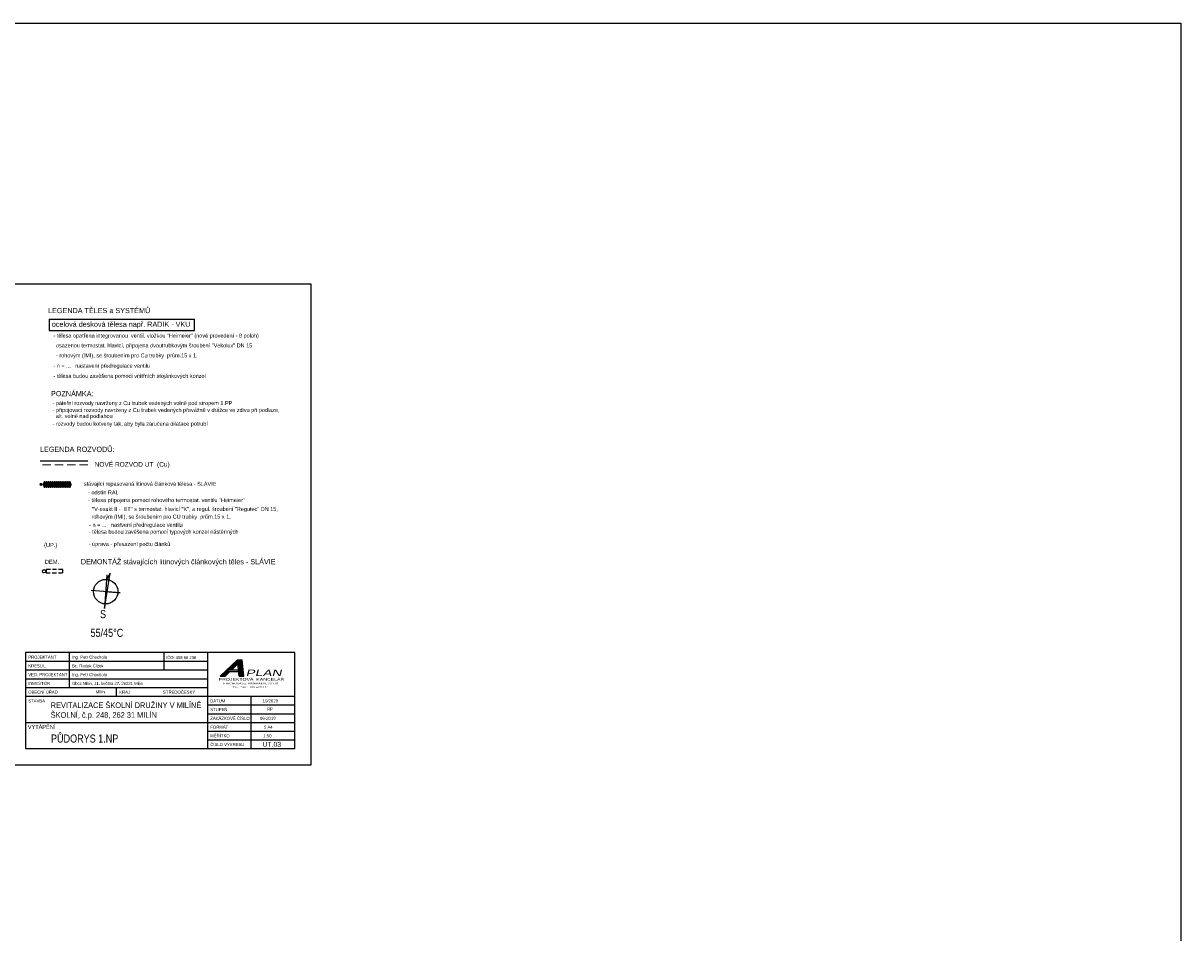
# Model space of a CAD drawing. Header units: millimetres. Extents: x 2424458 to 5109721, y -2781114 to -1335434.
# Tile 31 of 59: x 2486478 to 2522256, y -1395977 to -1367879. Entities that reach past the tile are written whole.
import ezdxf
from ezdxf.enums import TextEntityAlignment as Align

# ---------------------------------------------------------------- set-up
doc = ezdxf.new("R2010")
doc.units = ezdxf.units.MM
doc.header["$LTSCALE"] = 20
doc.header["$MEASUREMENT"] = 0
doc.linetypes.add('DASHED', pattern=[19.05, 12.7, -6.35])
doc.linetypes.add('DASHED2', pattern=[9.525, 6.35, -3.175])
for name, color, linetype, lineweight in [('Legenda', 7, 'Continuous', 18), ('Rámečky', 7, 'Continuous', 25), ('TZB TEXT', 3, 'Continuous', 18)]:
    doc.layers.add(name, color=color, linetype=linetype, lineweight=lineweight)
for name, color, linetype in [('RAZITKO', 7, 'Continuous'), ('ROZVODY', 6, 'Continuous'), ('Slabá', 7, 'Continuous'), ('slepák', 8, 'Continuous'), ('TZB_TOP rozvody', 6, 'Continuous'), ('TZB_TOP tělesa', 6, 'Continuous'), ('UT', 6, 'Continuous')]:
    doc.layers.add(name, color=color, linetype=linetype)
doc.styles.add('ARIEL', font='ARIAL.TTF')
doc.styles.add('ARIEL1', font='ARIAL.TTF')
doc.styles.add('ROMAN', font='ic-romans.shx')
doc.styles.add('ROMANS', font='ic-romans.shx', dxfattribs={"width": 0.8})

# ---------------------------------------------------------------- blocks, each defined once
blk = doc.blocks.new('*U726', base_point=(52500, 0))
at = {"layer": 'Rámečky', "linetype": 'Continuous'}
for p, q in [((52500, 14850), (0, 14850)), ((0, 14850), (0, 0)), ((10500, 14850), (10500, 14600)), ((21000, 14850), (21000, 14600)), ((31500, 14850), (31500, 14600)), ((42000, 14850), (42000, 14600)), ((52500, 0), (52500, 14850)), ((0, 0), (52500, 0)), ((10500, 0), (10500, 250)), ((21000, 0), (21000, 250)), ((31500, 0), (31500, 250)), ((42000, 0), (42000, 250))]:
    blk.add_line(p, q, dxfattribs=at)

msp = doc.modelspace()

# ---------------------------------------------------------------- hatches: boundary and pattern name
at = {"layer": 'Legenda', "lineweight": 25}
h = msp.add_hatch(dxfattribs=at)
h.set_pattern_fill('ANSI31,_O', color=2, scale=0.253125, angle=135)
h.set_pattern_definition([(180, (2437626.2168, -1339056.546), (8e-15, -0.803671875), [])])
h.paths.add_polyline_path([(2492569.6, -1388049), (2492712.7, -1388049), (2492865.9, -1387903.3), (2492779.1, -1387903.3), (2492836.6, -1387848.7), (2492923.3, -1387848.7), (2493114.8, -1387666.6), (2493102, -1387542.7)])
h = msp.add_hatch(dxfattribs=at)
h.set_pattern_fill('ANSI31,_O', color=8, scale=3.796875, angle=231)
h.set_pattern_definition([(276, (2437626.217, -1339056.546), (11.9890391, 1.2600988), [])])
h.paths.add_polyline_path([(2493154.4, -1388049), (2493297.4, -1388049), (2493245, -1387542.7), (2493102, -1387542.7)])
at = {"layer": 'UT'}
msp.add_hatch(color=3, dxfattribs=at).paths.add_polyline_path([(2487029.1, -1382175.8, 1), (2487029.1, -1382075.8, 1)])

# ---------------------------------------------------------------- linework, layer by layer
at = {"layer": 'Legenda', "color": 110, "linetype": 'Continuous', "lineweight": 25, "ltscale": 20}
for p, q in [((2488988.5, -1385959.8), (2489164.2, -1384863.9)), ((2489060.4, -1384918.3), (2488988.5, -1385959.8)), ((2489164.2, -1384863.9), (2489050.5, -1385062.7)), ((2489480.3, -1385470.5), (2488576.7, -1385408.1)), ((2489024.5, -1385439), (2489480.3, -1385470.5)), ((2494876.9, -1387318.2), (2486551.9, -1387318.3)), ((2486551.9, -1387318.3), (2486551.9, -1390288.3)), ((2486551.9, -1389478.2), (2492176.9, -1389478.2)), ((2486551.9, -1390288.3), (2494876.9, -1390288.3))]:
    msp.add_line(p, q, dxfattribs=at)
at = {"layer": 'Legenda', "color": 2, "linetype": 'Continuous', "lineweight": 25}
for p, q in [((2487901.9, -1387318.3), (2487901.9, -1388398.2)), ((2490826.9, -1387318.3), (2490826.9, -1387858.3)), ((2490826.9, -1387588.3), (2490826.9, -1387858.3)), ((2489364.4, -1388668.2), (2489364.4, -1388398.2)), ((2493526.9, -1390288.3), (2493526.9, -1388668.2)), ((2492176.9, -1388938.2), (2494876.9, -1388938.2)), ((2492176.9, -1389208.2), (2494876.9, -1389208.2)), ((2492176.9, -1389478.2), (2494876.9, -1389478.2)), ((2492176.9, -1389748.2), (2494876.9, -1389748.2)), ((2492176.9, -1390018.2), (2494876.9, -1390018.2))]:
    msp.add_line(p, q, dxfattribs=at)
at = {"layer": 'Legenda', "color": 110, "linetype": 'Continuous', "lineweight": 25}
for p, q in [((2492176.9, -1387318.3), (2492176.9, -1390288.3)), ((2494876.9, -1390288.3), (2494876.9, -1387318.2)), ((2494876.9, -1390288.3), (2494876.9, -1387318.2)), ((2494876.9, -1390119.5), (2494876.9, -1387588.2)), ((2492176.9, -1388668.2), (2494876.9, -1388668.2))]:
    msp.add_line(p, q, dxfattribs=at)
at = {"layer": 'Legenda', "color": 2, "linetype": 'Continuous', "lineweight": 25, "ltscale": 20}
for p, q in [((2486551.9, -1387588.3), (2492176.9, -1387588.3)), ((2486551.9, -1387858.3), (2492176.9, -1387858.3)), ((2486551.9, -1388398.2), (2492176.9, -1388398.2)), ((2486551.9, -1388668.2), (2492176.9, -1388668.2))]:
    msp.add_line(p, q, dxfattribs=at)
at = {"layer": 'Legenda', "color": 2, "lineweight": 25}
for p, q in [((2492569.6, -1388049), (2493102, -1387542.7)), ((2492923.3, -1387848.7), (2493114.8, -1387666.6)), ((2493154.4, -1388049), (2493102, -1387542.7)), ((2493102, -1387542.7), (2493245, -1387542.7)), ((2493297.4, -1388049), (2493245, -1387542.7)), ((2492569.6, -1388049), (2492712.7, -1388049)), ((2492712.7, -1388049), (2492865.9, -1387903.3)), ((2492779.1, -1387903.3), (2492836.6, -1387848.7)), ((2492779.1, -1387903.3), (2493139.3, -1387903.3)), ((2492836.6, -1387848.7), (2493133.6, -1387848.7)), ((2493154.4, -1388049), (2493297.4, -1388049))]:
    msp.add_line(p, q, dxfattribs=at)
at = {"layer": 'Legenda', "color": 110, "linetype": 'Continuous', "lineweight": 25, "ltscale": 20}
msp.add_circle((2489028.5, -1385439.3), 378.4, dxfattribs=at)
at = {"layer": 'RAZITKO', "color": 2, "linetype": 'Continuous'}
msp.add_line((2487901.9, -1387318.3), (2487901.9, -1388398.3), dxfattribs=at)
at = {"layer": 'RAZITKO', "color": 2, "linetype": 'Continuous', "ltscale": 20}
for p, q in [((2486551.9, -1387588.3), (2492176.9, -1387588.3)), ((2486551.9, -1387858.3), (2492176.9, -1387858.3)), ((2486551.9, -1388128.3), (2492176.9, -1388128.3))]:
    msp.add_line(p, q, dxfattribs=at)
at = {"layer": 'ROZVODY', "color": 2, "linetype": 'Continuous'}
msp.add_circle((2487120.4, -1384808.7), 49.3, dxfattribs=at)
at = {"layer": 'Slabá', "color": 1, "ltscale": 400}
msp.add_lwpolyline([(2424458.3, -1367879.2), (2522255.6, -1367879.2), (2522255.6, -1449259.6), (2424458.3, -1449259.6)], close=True, dxfattribs=at)
at = {"layer": 'TZB TEXT', "color": 7, "linetype": 'Continuous', "lineweight": -3}
for p, q in [((2487282.9, -1377022.1), (2491108.5, -1377022.1)), ((2487282.9, -1377022.1), (2487282.9, -1377370.5)), ((2491108.5, -1377022.1), (2491772, -1377022.1)), ((2491772, -1377370.5), (2491772, -1377022.1)), ((2487282.9, -1377370.5), (2491108.5, -1377370.5)), ((2491108.5, -1377370.5), (2491772, -1377370.5))]:
    msp.add_line(p, q, dxfattribs=at)
at = {"layer": 'TZB_TOP rozvody', "linetype": 'DASHED', "lineweight": 9}
msp.add_line((2488476, -1381526), (2487006.1, -1381526), dxfattribs=at)
at = {"layer": 'TZB_TOP tělesa', "color": 2, "linetype": 'DASHED2', "lineweight": -3}
msp.add_lwpolyline([(2487188.1, -1384854.7), (2487700, -1384854.6), (2487700, -1384754.6), (2487188.1, -1384754.7)], close=True, dxfattribs=at)
at = {"layer": 'UT', "lineweight": -3}
msp.add_line((2488480.1, -1381404), (2487002, -1381404), dxfattribs=at)
at = {"layer": 'UT', "color": 1}
for points in [[(2487119.5, -1382063.8), (2487119.5, -1382193.8, 0.4142136), (2487134.5, -1382208.8), (2487143.5, -1382208.8, 0.4142136), (2487158.5, -1382193.8), (2487158.5, -1382063.8, 0.4142136), (2487143.5, -1382048.8), (2487134.5, -1382048.8, 0.4142136)], [(2487179.5, -1382063.8), (2487179.5, -1382193.8, 0.4142136), (2487194.5, -1382208.8), (2487203.5, -1382208.8, 0.4142136), (2487218.5, -1382193.8), (2487218.5, -1382063.8, 0.4142136), (2487203.5, -1382048.8), (2487194.5, -1382048.8, 0.4142136)], [(2487239.5, -1382063.8), (2487239.5, -1382193.8, 0.4142136), (2487254.5, -1382208.8), (2487263.5, -1382208.8, 0.4142136), (2487278.5, -1382193.8), (2487278.5, -1382063.8, 0.4142136), (2487263.5, -1382048.8), (2487254.5, -1382048.8, 0.4142136)], [(2487299.5, -1382063.8), (2487299.5, -1382193.8, 0.4142136), (2487314.5, -1382208.8), (2487323.5, -1382208.8, 0.4142136), (2487338.5, -1382193.8), (2487338.5, -1382063.8, 0.4142136), (2487323.5, -1382048.8), (2487314.5, -1382048.8, 0.4142136)], [(2487359.5, -1382063.8), (2487359.5, -1382193.8, 0.4142136), (2487374.5, -1382208.8), (2487383.5, -1382208.8, 0.4142136), (2487398.5, -1382193.8), (2487398.5, -1382063.8, 0.4142136), (2487383.5, -1382048.8), (2487374.5, -1382048.8, 0.4142136)], [(2487419.5, -1382063.8), (2487419.5, -1382193.8, 0.4142136), (2487434.5, -1382208.8), (2487443.5, -1382208.8, 0.4142136), (2487458.5, -1382193.8), (2487458.5, -1382063.8, 0.4142136), (2487443.5, -1382048.8), (2487434.5, -1382048.8, 0.4142136)], [(2487479.5, -1382063.8), (2487479.5, -1382193.8, 0.4142136), (2487494.5, -1382208.8), (2487503.5, -1382208.8, 0.4142136), (2487518.5, -1382193.8), (2487518.5, -1382063.8, 0.4142136), (2487503.5, -1382048.8), (2487494.5, -1382048.8, 0.4142136)], [(2487539.5, -1382063.8), (2487539.5, -1382193.8, 0.4142136), (2487554.5, -1382208.8), (2487563.5, -1382208.8, 0.4142136), (2487578.5, -1382193.8), (2487578.5, -1382063.8, 0.4142136), (2487563.5, -1382048.8), (2487554.5, -1382048.8, 0.4142136)], [(2487599.5, -1382063.8), (2487599.5, -1382193.8, 0.4142136), (2487614.5, -1382208.8), (2487623.5, -1382208.8, 0.4142136), (2487638.5, -1382193.8), (2487638.5, -1382063.8, 0.4142136), (2487623.5, -1382048.8), (2487614.5, -1382048.8, 0.4142136)], [(2487659.5, -1382063.8), (2487659.5, -1382193.8, 0.4142136), (2487674.5, -1382208.8), (2487683.5, -1382208.8, 0.4142136), (2487698.5, -1382193.8), (2487698.5, -1382063.8, 0.4142136), (2487683.5, -1382048.8), (2487674.5, -1382048.8, 0.4142136)], [(2487719.5, -1382063.8), (2487719.5, -1382193.8, 0.4142136), (2487734.5, -1382208.8), (2487743.5, -1382208.8, 0.4142136), (2487758.5, -1382193.8), (2487758.5, -1382063.8, 0.4142136), (2487743.5, -1382048.8), (2487734.5, -1382048.8, 0.4142136)], [(2487779.5, -1382063.8), (2487779.5, -1382193.8, 0.4142136), (2487794.5, -1382208.8), (2487803.5, -1382208.8, 0.4142136), (2487818.5, -1382193.8), (2487818.5, -1382063.8, 0.4142136), (2487803.5, -1382048.8), (2487794.5, -1382048.8, 0.4142136)], [(2487839.5, -1382063.8), (2487839.5, -1382193.8, 0.4142136), (2487854.5, -1382208.8), (2487863.5, -1382208.8, 0.4142136), (2487878.5, -1382193.8), (2487878.5, -1382063.8, 0.4142136), (2487863.5, -1382048.8), (2487854.5, -1382048.8, 0.4142136)], [(2487899.5, -1382063.8), (2487899.5, -1382193.8, 0.4142136), (2487914.5, -1382208.8), (2487923.5, -1382208.8, 0.4142136), (2487938.5, -1382193.8), (2487938.5, -1382063.8, 0.4142136), (2487923.5, -1382048.8), (2487914.5, -1382048.8, 0.4142136)]]:
    msp.add_lwpolyline(points, format="xyb", close=True, dxfattribs=at)
for points in [[(2487098.5, -1382108.8), (2487098.5, -1382148.8), (2487119.5, -1382148.8), (2487119.5, -1382108.8)], [(2487158.5, -1382108.8), (2487158.5, -1382148.8), (2487179.5, -1382148.8), (2487179.5, -1382108.8)], [(2487218.5, -1382108.8), (2487218.5, -1382148.8), (2487239.5, -1382148.8), (2487239.5, -1382108.8)], [(2487278.5, -1382108.8), (2487278.5, -1382148.8), (2487299.5, -1382148.8), (2487299.5, -1382108.8)], [(2487338.5, -1382108.8), (2487338.5, -1382148.8), (2487359.5, -1382148.8), (2487359.5, -1382108.8)], [(2487398.5, -1382108.8), (2487398.5, -1382148.8), (2487419.5, -1382148.8), (2487419.5, -1382108.8)], [(2487458.5, -1382108.8), (2487458.5, -1382148.8), (2487479.5, -1382148.8), (2487479.5, -1382108.8)], [(2487518.5, -1382108.8), (2487518.5, -1382148.8), (2487539.5, -1382148.8), (2487539.5, -1382108.8)], [(2487578.5, -1382108.8), (2487578.5, -1382148.8), (2487599.5, -1382148.8), (2487599.5, -1382108.8)], [(2487638.5, -1382108.8), (2487638.5, -1382148.8), (2487659.5, -1382148.8), (2487659.5, -1382108.8)], [(2487698.5, -1382108.8), (2487698.5, -1382148.8), (2487719.5, -1382148.8), (2487719.5, -1382108.8)], [(2487758.5, -1382108.8), (2487758.5, -1382148.8), (2487779.5, -1382148.8), (2487779.5, -1382108.8)], [(2487818.5, -1382108.8), (2487818.5, -1382148.8), (2487839.5, -1382148.8), (2487839.5, -1382108.8)], [(2487878.5, -1382108.8), (2487878.5, -1382148.8), (2487899.5, -1382148.8), (2487899.5, -1382108.8)], [(2487938.5, -1382108.8), (2487938.5, -1382148.8), (2487959.5, -1382148.8), (2487959.5, -1382108.8)]]:
    msp.add_lwpolyline(points, close=True, dxfattribs=at)

# ---------------------------------------------------------------- block references
at = {"layer": 'slepák', "linetype": 'Continuous', "lineweight": 13, "transparency": 33554687}
msp.add_blockref('*U726', (2495376.9, -1390788.3), dxfattribs=at)

# ---------------------------------------------------------------- texts
at = {"layer": 'Legenda', "color": 2, "linetype": 'Continuous', "lineweight": 25}
for s, style, width, p in [('IČO: 458 66 236', 'ROMANS', 0.8, (2490897.3, -1387521.8)), ('OBECNÍ ÚŘAD', 'ROMAN', 0.909091, (2486636, -1388589.7)), (' Milín', 'ROMAN', 0.909091, (2488687.7, -1388580.9)), ('KRAJ ', 'ROMAN', 0.909091, (2489448.5, -1388589.7)), ('STŘEDOČESKÝ', 'ROMAN', 0.909091, (2490802.7, -1388589.7)), ('STAVBA', 'ROMAN', 0.909091, (2486636, -1388859.7)), ('DATUM', 'ROMAN', 0.909091, (2492261, -1388859.7)), ('10/2020', 'ROMAN', 0.909091, (2493881, -1388859.7)), ('STUPEŇ', 'ROMAN', 0.909091, (2492261, -1389129.7)), ('RP', 'ROMAN', 0.909091, (2494015.3, -1389114.5)), ('ZAKÁZKOVÉ ČÍSLO', 'ROMAN', 0.909091, (2492261, -1389399.7)), ('FORMÁT', 'ROMAN', 0.909091, (2492261, -1389669.7)), ('96-2019', 'ROMAN', 0.909091, (2493799, -1389399.7)), ('5 A4', 'ROMAN', 0.909091, (2493919.3, -1389669.7)), ('MĚŘÍTKO', 'ROMAN', 0.909091, (2492261, -1389939.7)), ('1:50', 'ROMAN', 0.909091, (2493896, -1389939.7)), ('ČÍSLO VÝKRESU', 'ROMAN', 0.909091, (2492261, -1390209.7))]:
    msp.add_text(s, height=94.5, dxfattribs=dict(at, style=style, width=width)).set_placement(p)
at = {"layer": 'Legenda', "color": 110, "linetype": 'Continuous', "lineweight": 25}
for s, height, style, width, p in [('PROJEKTOVÁ  KANCELÁŘ', 84.797, 'ARIEL', 1.35, (2492519.3, -1388189.5)), ('FIBICHOVA 55, PŘÍBRAM II, 261 01', 55.688, 'ARIEL', 1.35, (2492657.5, -1388303.2)), ('Tel., Fax :  318 620 111', 55.688, 'ARIEL', 1.35, (2492952.6, -1388418.4)), ('VYTÁPĚNÍ  ', 125, 'ROMAN', 0.9, (2486622.7, -1389680))]:
    msp.add_text(s, height=height, dxfattribs=dict(at, style=style, width=width)).set_placement(p)
at = {"layer": 'Legenda', "color": 110, "linetype": 'Continuous', "lineweight": 25, "style": 'ARIEL', "oblique": 15, "width": 1.5}
msp.add_text('PLAN', height=202.5, dxfattribs=at).set_placement((2493353.3, -1388048.8))
at = {"layer": 'Legenda', "color": 110, "linetype": 'Continuous', "lineweight": 25, "style": 'ARIEL'}
msp.add_text('UT.03', height=150, dxfattribs=at).set_placement((2493877.5, -1390229.2))
at = {"layer": 'RAZITKO', "color": 100, "linetype": 'Continuous', "style": 'ARIEL', "width": 0.8}
for s, p in [('S', (2488853.7, -1386257)), ('55/45°C', (2488559.6, -1386835.1)), ('PŮDORYS 1.NP ', (2487338.2, -1390101.1))]:
    msp.add_text(s, height=250, dxfattribs=at).set_placement(p)
at = {"layer": 'RAZITKO', "color": 2, "linetype": 'Continuous', "style": 'ROMAN'}
for s, width, p in [('PROJEKTANT', 0.909091, (2486636, -1387509.7)), ('Ing. Petr Chochola ', 0.909091, (2487986, -1387509.7)), ('KRESLIL', 0.909091, (2486636, -1387779.7)), ('Bc. Radek Čížek', 0.909091, (2487986, -1387779.7)), ('VED. PROJEKTANT', 0.909091, (2486636, -1388049.7)), ('Ing. Petr Chochola ', 0.909091, (2487986, -1388049.7)), ('INVESTOR', 0.909091, (2486636, -1388319.7)), ('Obec Milín, 11. května 27, 26231 Milín', 0.85, (2487986, -1388319.7))]:
    msp.add_text(s, height=94.5, dxfattribs=dict(at, width=width)).set_placement(p)
at = {"layer": 'RAZITKO', "color": 110, "linetype": 'Continuous', "style": 'ARIEL1', "width": 0.9}
for s, p in [('REVITALIZACE ŠKOLNÍ DRUŽINY V MILÍNĚ', (2487328.2, -1389034.3)), ('ŠKOLNÍ, č.p. 248, 262 31 MILÍN', (2487328.2, -1389335.7))]:
    msp.add_text(s, height=175, dxfattribs=at).set_placement(p)
at = {"layer": 'TZB TEXT', "lineweight": -3, "style": 'ARIEL'}
msp.add_text('LEGENDA TĚLES a SYSTÉMŮ', height=159.472, dxfattribs=at).set_placement((2487248.5, -1376835.7))
for s, height, p in [(' ocelová desková tělesa např. RADIK - VKU', 159.472, (2487302.4, -1377306.4)), ('- tělesa opatřena integrovanou  ventil. vložkou "Heimeier" (nové provedení - 8 poloh)', 121.5, (2487413.8, -1377627.2)), ('osazenou termostat. hlavicí, připojena dvoutrubkovým šroubení "Vekolux" DN 15 ', 121.5, (2487493.5, -1377931.5)), ('- rohovým (IMI), se šroubením pro Cu trubky  prům.15 x 1,', 121.5, (2487493.5, -1378240.2)), ('- n = ...   nastavení předregulace ventilu', 121.5, (2487413.8, -1378559.2)), ('- tělesa budou zavěšena pomocí vnitřních stojánkových konzol ', 121.5, (2487412.4, -1378871.6)), ('POZNÁMKA:', 159.47, (2487340.1, -1379449.4)), ('- páteřní rozvody navrženy z Cu trubek vedených volně pod stropem 1.PP', 121.5, (2487383.6, -1379711.9)), ('- připojovací rozvody navrženy z Cu trubek vedených převážně v drážce ve zdivu při podlaze,', 121.5, (2487383.6, -1379927.2)), ('alt. volně nad podlahou', 121.5, (2487488.8, -1380111.3)), ('- rozvody budou kotveny tak, aby byla zaručena dilatace potrubí', 121.5, (2487383.6, -1380350.8)), ('LEGENDA ROZVODŮ:', 159.472, (2486997.7, -1381169)), ('NOVÉ ROZVOD UT  (Cu)', 144.378, (2488687.8, -1381623)), (' stávající repasovaná litinová článková tělesa - SLÁVIE', 121.5, (2488307.9, -1382205.4)), ('- odstín RAL', 121.5, (2488484.7, -1382469.8)), ('- tělesa připojena pomocí rohového termostat. ventilu "Heimeier"', 121.5, (2488484.7, -1382710)), ('"V-exakt II -  ET" s termostat. hlavicí "K", a regul. šroubení "Regutec" DN 15, ', 121.5, (2488611.4, -1382983.3)), ('rohovým (IMI), se šroubením pro CU trubky  prům.15 x 1,', 121.5, (2488591, -1383219.9)), ('- tělesa budou zavěšena pomocí typových konzol nástěnných', 121.5, (2488507, -1383684.8)), ('- n = ...   nastvení předregulace ventilu', 121.5, (2488516.1, -1383473.7)), ('- úprava - přesazení počtu článků', 121.5, (2488504.3, -1384067.1)), (' DEMONTÁŽ stávajících litinových článkových těles - SLÁVIE', 159.472, (2488199.3, -1384641.9))]:
    msp.add_text(s, height=height, dxfattribs=at).set_placement(p, align=Align.BOTTOM_LEFT)
at = {"layer": 'TZB TEXT', "style": 'ARIEL'}
for s, p in [('(UP.)', (2487125.3, -1384097.6)), ('DEM.', (2487150.4, -1384617.9))]:
    msp.add_text(s, height=125, dxfattribs=at).set_placement(p, align=Align.BOTTOM_LEFT)

doc.saveas('drawing.dxf')
